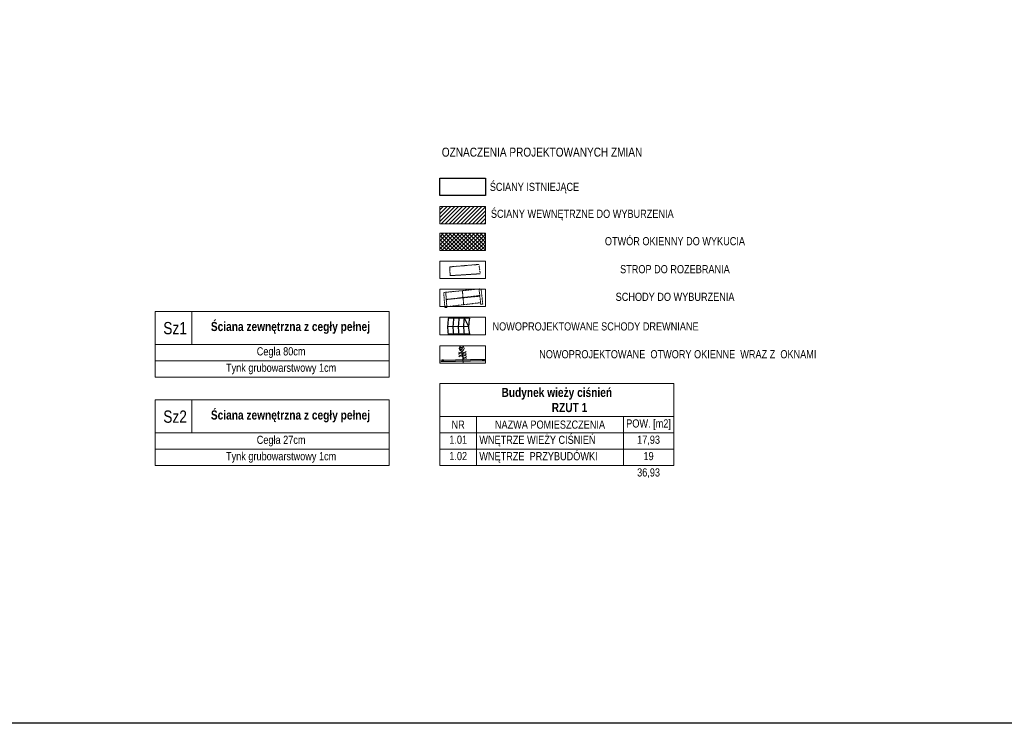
# Model space of a CAD drawing. Header units: millimetres. Extents: x -37887 to 94344, y -69777 to 116976.
# Tile 133 of 205: x 17208 to 39965, y 43293 to 59542. Entities that reach past the tile are written whole.
import ezdxf

# ---------------------------------------------------------------- set-up
doc = ezdxf.new("R2010")
doc.units = ezdxf.units.MM
doc.linetypes.add('DASHED', pattern=[0.75, 0.5, -0.25])
for name, color, linetype, lineweight in [('02_odbudowa', 7, 'Continuous', 30), ('1 elementy drewniane i metalowe', 2, 'Continuous', 13), ('AR_Drzwi', 1, 'Continuous', 18), ('AR_Opis pomieszczeń', 5, 'Continuous', 15), ('ZMIANY', 104, 'Continuous', 30)]:
    doc.layers.add(name, color=color, linetype=linetype, lineweight=lineweight)
doc.styles.add('Arial Condensed', font='arial.ttf', dxfattribs={"width": 0.8})
doc.styles.add('textKiL100', font='romans.shx', dxfattribs={"width": 0.8, "height": 20})

msp = doc.modelspace()

# ---------------------------------------------------------------- hatches: boundary and pattern name
at = {"lineweight": 13}
h = msp.add_hatch(dxfattribs=at)
h.set_pattern_fill('ANSI31', color=1, scale=20)
h.set_pattern_definition([(45, (-57749.89, -141588.47), (-44.90128, 44.90128), [])])
h.paths.add_polyline_path([(27974.5, 55229.7), (26917.7, 55229.7), (26917.7, 54829), (27974.5, 54829)])
h = msp.add_hatch(dxfattribs=at)
h.set_pattern_fill('ANSI37', color=1, scale=20)
h.set_pattern_definition([(45, (-57749.89, -141588.47), (-44.90128, 44.90128), []), (135, (-57749.89, -141588.47), (-44.90128, -44.90128), [])])
h.paths.add_polyline_path([(27974.5, 54210.3), (27974.5, 54611), (26917.7, 54611), (26917.7, 54210.3)])

# ---------------------------------------------------------------- linework, layer by layer
at = {"lineweight": 30}
msp.add_lwpolyline([(26917.7, 55883.5), (27974.5, 55883.5), (27974.5, 55482.8), (26917.7, 55482.8)], close=True, dxfattribs=at)
at = {"lineweight": 9}
for points in [[(26917.7, 55229.7), (27974.5, 55229.7), (27974.5, 54829), (26917.7, 54829)], [(26917.7, 54611), (27974.5, 54611), (27974.5, 54210.3), (26917.7, 54210.3)], [(26917.7, 53964.8), (27974.5, 53964.8), (27974.5, 53564.1), (26917.7, 53564.1)], [(26917.7, 53318.6), (27974.5, 53318.6), (27974.5, 52917.9), (26917.7, 52917.9)], [(26917.7, 52669), (27974.5, 52669), (27974.5, 52268.3), (26917.7, 52268.3)], [(26917.7, 52011), (27974.5, 52011), (27974.5, 51610.3), (26917.7, 51610.3)]]:
    msp.add_lwpolyline(points, close=True, dxfattribs=at)
at = {"layer": '02_odbudowa'}
msp.add_lwpolyline([(-10533.9, 90527.6), (72812.7, 90527.6), (72812.7, 43293.3), (-10533.9, 43293.3)], close=True, dxfattribs=at)
at = {"layer": '1 elementy drewniane i metalowe', "color": 1, "linetype": 'DASHED', "lineweight": 13, "ltscale": 0.05}
for points in [[(27822.7, 53890.6), (27146.6, 53833.4), (27157, 53630.7), (27853.1, 53675.4), (27822.7, 53890.6)], [(27008.8, 53242.3), (27833.4, 53324.4)], [(27469.9, 52961), (27440.7, 53285.3)], [(27826.1, 53316.5), (27864.3, 52966.4), (27910.1, 52971.2), (27909.8, 52974.4)], [(27909.8, 52974.4), (27873.4, 53320.3)], [(27034.8, 52895.5), (27008.8, 53242.3)], [(27056, 53247), (27081, 52895.8), (27035, 52892.4), (27034.8, 52895.5)], [(27067.8, 53081.1), (27848.5, 53172.9)], [(27067.8, 53081.1), (27845.2, 53158.5)], [(27079.6, 52915.1), (27860.3, 53006.9)]]:
    msp.add_lwpolyline(points, dxfattribs=at)
at = {"layer": 'AR_Drzwi', "color": 104, "lineweight": 13}
msp.add_line((27436.7, 51887.5), (27460.7, 51609.9), dxfattribs=at)
msp.add_circle((27423.1, 51950.5), 57, dxfattribs=at)
at = {"layer": 'AR_Opis pomieszczeń', "color": 3, "lineweight": 9}
for p, q in [((20336.4, 52804.5), (25744.4, 52804.5)), ((20336.4, 52804.5), (20336.4, 51288.1)), ((21186.9, 52044.1), (21186.9, 52804.5)), ((25744.4, 52804.5), (25744.4, 51288.1)), ((20336.4, 52044.1), (25744.4, 52044.1)), ((20336.4, 51666.1), (25744.4, 51666.1)), ((20336.4, 51288.1), (25744.4, 51288.1)), ((26917.7, 51139), (32325.8, 51139)), ((26917.7, 51139), (26917.7, 49244.6)), ((32325.8, 51139), (32325.8, 49244.6)), ((20336.4, 50761), (20336.4, 49244.6)), ((20336.4, 50761), (25744.4, 50761)), ((21186.9, 50000.6), (21186.9, 50761)), ((25744.4, 50761), (25744.4, 49244.6)), ((26917.7, 50378.6), (32325.8, 50378.6)), ((27768.2, 50378.6), (27768.2, 49244.6)), ((31160.3, 50378.6), (31160.3, 49244.6)), ((20336.4, 50000.6), (25744.4, 50000.6)), ((26917.7, 50000.6), (32325.8, 50000.6)), ((20336.4, 49622.6), (25744.4, 49622.6)), ((26917.7, 49622.6), (32325.8, 49622.6)), ((20336.4, 49244.6), (25744.4, 49244.6)), ((26917.7, 49244.6), (32325.8, 49244.6))]:
    msp.add_line(p, q, dxfattribs=at)
at = {"layer": 'AR_Opis pomieszczeń', "color": 3}
for points in [[(26917.7, 49622.6), (32325.8, 49622.6), (32325.8, 49244.6), (26917.7, 49244.6)], [(27768.2, 49622.6), (31160.3, 49622.6), (31160.3, 49244.6), (27768.2, 49244.6)]]:
    msp.add_lwpolyline(points, close=True, dxfattribs=at)
at = {"layer": 'ZMIANY'}
for points in [[(27098.8, 52455.1), (27583.9, 52463.9), (27484.9, 52646.1)], [(27607.8, 52646.4), (27115, 52645.2)], [(27602.9, 52280.8), (27106.7, 52281.6)], [(26943.2, 51682.1), (27963.9, 51703.3)], [(26944.1, 51652.1), (27964.8, 51673.3)], [(27003.2, 51683.3), (26973.2, 51682.4)], [(26973.2, 51682.7), (26974.1, 51652.7)], [(27005.5, 51653.4), (27004.6, 51683.4)], [(27903.9, 51702), (27904.8, 51672)], [(27933.9, 51702.6), (27934.8, 51672.6)]]:
    msp.add_lwpolyline(points, dxfattribs=at)
for centre, radius, start, end in [((28248.9, 52453.1), 1150.1, 170.38458, 188.59901), ((28372.2, 52453.4), 1150.1, 170.38458, 188.59901), ((28495.5, 52453.7), 1150.1, 170.38458, 188.59901), ((28617.1, 52454), 1150.1, 170.38458, 188.55924), ((28373.9, 52453.4), 790.1, 165.86199, 192.62041)]:
    msp.add_arc(centre, radius, start, end, dxfattribs=at)

# ---------------------------------------------------------------- texts
at = {"layer": 'AR_Drzwi', "color": 104, "lineweight": 13, "attachment_point": 3, "style": 'textKiL100'}
for s, width, insert, char_height, rotation in [('OX', 933.831, (27453.6, 51980.1), 56.62, 4.95122), ('XX', 408.464, (27349.1, 51872.3), 80, 94.95122), ('XXX', 408.464, (27443.9, 51880.5), 80, 94.95122)]:
    msp.add_mtext_dynamic_manual_height_columns(s, width=width, gutter_width=1, heights=[0], dxfattribs=dict(at, insert=insert, char_height=char_height, rotation=rotation))
at = {"layer": 'AR_Opis pomieszczeń', "color": 7, "insert": (26964.3, 56482.5, -438.9), "char_height": 207.9, "attachment_point": 4, "style": 'Arial Condensed'}
msp.add_mtext_dynamic_manual_height_columns('OZNACZENIA PROJEKTOWANYCH ZMIAN', width=32859.655, gutter_width=12.5, heights=[0], dxfattribs=at)
at = {"layer": 'AR_Opis pomieszczeń', "color": 3, "style": 'Arial Condensed'}
for s, insert, char_height, width, attachment_point in [('ŚCIANY ISTNIEJĄCE', (29106.5, 55654.1), 189, 8629.03, 5), ('ŚCIANY WEWNĘTRZNE DO WYBURZENIA', (30211.4, 55032.1), 189, 8629.03, 5), ('OTWÓR OKIENNY DO WYKUCIA', (32352.1, 54426.1), 189, 8629.03, 5), ('STROP DO ROZEBRANIA', (32352.1, 53779.9), 189, 8629.03, 5), ('SCHODY DO WYBURZENIA', (32355.6, 53141.5), 189, 8629.03, 5), ('Sz1', (20799.6, 52417.8), 283.5, 1086.75, 5), ('{\\fArial|b1|i0|c238|p34;\\H0.83333x;Ściana zewnętrzna z cegły pełnej}', (23465.7, 52424.3), 252, 4557.554, 5), ('NOWOPROJEKTOWANE SCHODY DREWNIANE', (30518.2, 52458.2), 189, 8629.03, 5), ('Cegła 80cm', (23250.4, 51855.1), 189, 5408.054, 5), ('NOWOPROJEKTOWANE  OTWORY OKIENNE  WRAZ Z  OKNAMI', (32419.2, 51815.6), 189, 8629.03, 5), ('Tynk grubowarstwowy 1cm', (23250.4, 51477.1), 189, 5408.054, 5), ('{\\fArial|b1|i0|c238|p34;\\H0.83333x;\\C256;Budynek wieży ciśnień\\P         RZUT 1 }', (29621.8, 50758.8), 252, 5282.054, 5), ('Sz2', (20799.6, 50374.3), 283.5, 1086.75, 5), ('{\\fArial|b1|i0|c238|p34;\\H0.83333x;Ściana zewnętrzna z cegły pełnej}', (23465.7, 50380.8), 252, 4557.554, 5), ('NR', (27343, 50189.6), 189, 724.5, 5), ('NAZWA POMIESZCZENIA', (29464.3, 50189.6), 189, 3266.054, 5), ('POW. [m2]', (31743, 50189.6), 189, 1039.5, 5), ('WNĘTRZE WIEŻY CIŚNIEŃ', (27831.2, 49811.6), 189, 3266.054, 4), ('Cegła 27cm', (23250.4, 49811.6), 189, 5408.054, 5), ('1.01', (27343, 49937.6), 189, 724.5, 2), ('17,93', (31743, 49937.6), 189, 1039.5, 2), ('WNĘTRZE  PRZYBUDÓWKI', (27831.2, 49433.6), 189, 3266.054, 4), ('Tynk grubowarstwowy 1cm', (23250.4, 49433.6), 189, 5408.054, 5), ('1.02', (27343, 49559.6), 189, 724.5, 2), ('19', (31743, 49559.6), 189, 1039.5, 2), ('36,93', (31743, 49181.6), 189, 1039.5, 2)]:
    msp.add_mtext(s, dxfattribs=dict(at, insert=insert, char_height=char_height, width=width, attachment_point=attachment_point))

doc.saveas('drawing.dxf')
